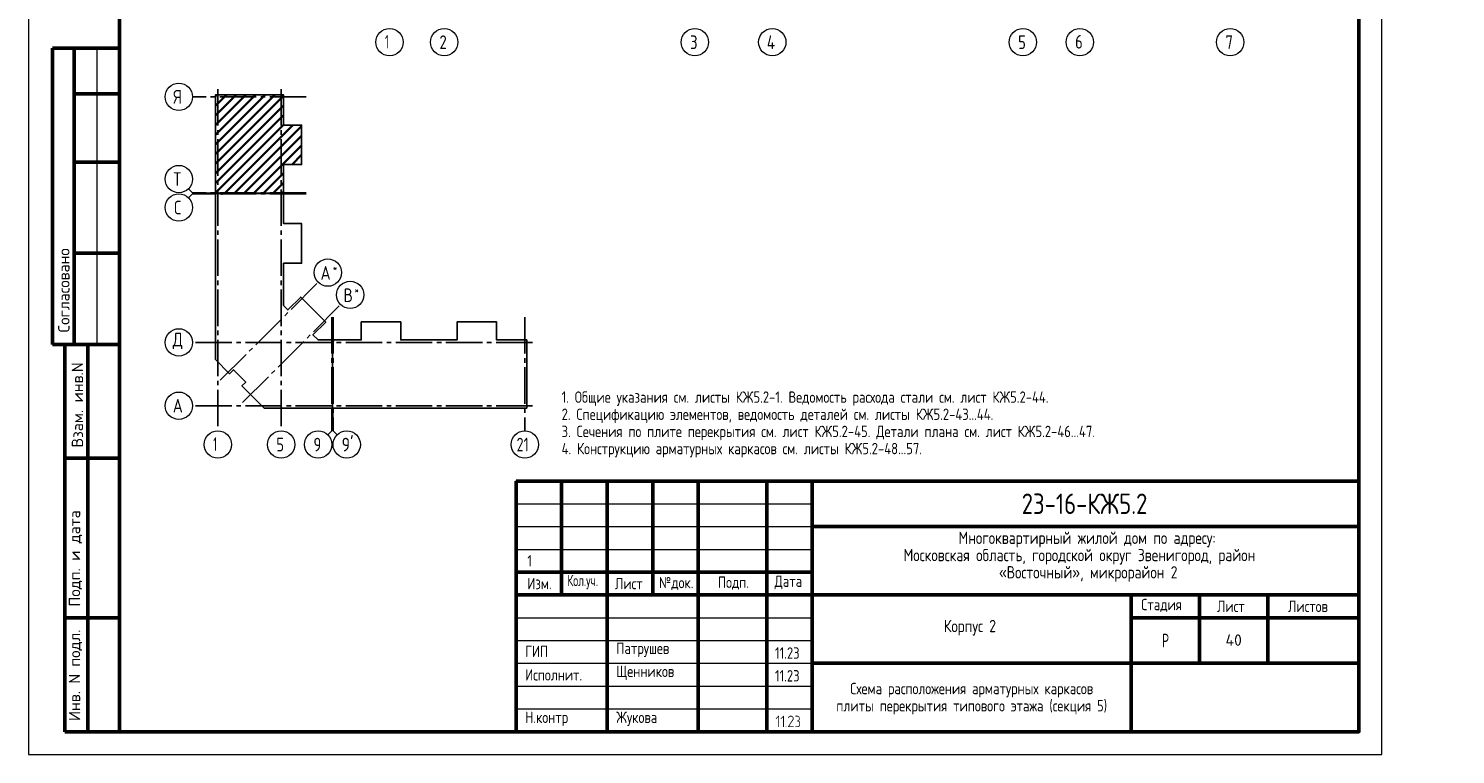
# Model space of a CAD drawing. Header units: millimetres. Extents: x 0 to 31317, y 0 to 42000.
# Tile 1 of 12: x 0 to 31317, y 0 to 15930. Entities that reach past the tile are written whole.
import ezdxf

# ---------------------------------------------------------------- set-up
doc = ezdxf.new("R2010")
doc.units = ezdxf.units.MM
doc.linetypes.add('______5', pattern=[1100, 800, -100, 100, -100])
doc.layers.add('Standard', color=7, linetype='Continuous', lineweight=25)
doc.layers.add('Оси', color=40, linetype='______5', lineweight=18)
doc.styles.add('GOST 2.304-81', font='txt')
doc.styles.add('ISOCPEUR', font='txt')

msp = doc.modelspace()

# ---------------------------------------------------------------- hatches: boundary and pattern name
at = {"layer": 'Standard', "linetype": 'Continuous', "lineweight": 25, "transparency": 33554687}
for points in [[(16472, 610), (16472, 609), (16472, 608), (16472, 607), (16471, 606), (16471, 605), (16471, 605), (16470, 604), (16469, 603), (16468, 602), (16467, 602), (16465, 601), (16463, 601), (16463, 601), (16462, 601), (16461, 601), (16461, 602), (16460, 602), (16459, 602), (16458, 603), (16457, 603), (16456, 604), (16456, 605), (16455, 605), (16455, 606), (16455, 607), (16454, 608), (16454, 609), (16454, 610), (16454, 820), (16416, 782), (16415, 780), (16413, 780), (16412, 779), (16410, 779), (16408, 779), (16407, 780), (16405, 780), (16404, 782), (16402, 783), (16402, 785), (16401, 786), (16401, 788), (16401, 788), (16401, 789), (16401, 790), (16402, 790), (16402, 791), (16402, 792), (16403, 793), (16404, 794), (16457, 848), (16458, 849), (16460, 849), (16461, 850), (16463, 850), (16465, 850), (16466, 849), (16468, 849), (16469, 848), (16470, 847), (16470, 846), (16471, 846), (16471, 845), (16472, 844), (16472, 843), (16472, 842), (16472, 841)], [(16578, 610), (16578, 609), (16578, 608), (16578, 607), (16578, 606), (16578, 605), (16577, 605), (16577, 604), (16576, 603), (16575, 602), (16573, 602), (16572, 601), (16570, 601), (16569, 601), (16569, 601), (16568, 601), (16567, 602), (16566, 602), (16565, 602), (16565, 603), (16563, 603), (16563, 604), (16562, 605), (16562, 605), (16561, 606), (16561, 607), (16561, 608), (16561, 609), (16561, 610), (16561, 820), (16523, 782), (16521, 780), (16520, 780), (16518, 779), (16517, 779), (16515, 779), (16513, 780), (16512, 780), (16510, 782), (16509, 783), (16508, 785), (16508, 786), (16508, 788), (16508, 788), (16508, 789), (16508, 790), (16508, 790), (16509, 791), (16509, 792), (16510, 793), (16510, 794), (16563, 848), (16565, 849), (16566, 849), (16568, 850), (16569, 850), (16571, 850), (16573, 849), (16574, 849), (16576, 848), (16576, 847), (16577, 846), (16577, 846), (16578, 845), (16578, 844), (16578, 843), (16578, 842), (16578, 841)], [(16782, 601), (16676, 601), (16675, 601), (16673, 602), (16671, 603), (16670, 604), (16669, 606), (16668, 607), (16667, 609), (16667, 611), (16667, 612), (16668, 613), (16668, 614), (16669, 615), (16766, 763), (16770, 770), (16773, 776), (16774, 779), (16774, 782), (16775, 786), (16775, 789), (16775, 791), (16775, 793), (16774, 795), (16774, 798), (16773, 800), (16773, 802), (16772, 804), (16771, 805), (16770, 807), (16769, 809), (16768, 811), (16767, 813), (16765, 814), (16764, 816), (16762, 818), (16760, 819), (16759, 821), (16757, 822), (16755, 823), (16753, 824), (16751, 826), (16749, 827), (16747, 828), (16745, 828), (16743, 829), (16741, 830), (16739, 831), (16736, 831), (16734, 831), (16732, 832), (16730, 832), (16728, 832), (16724, 832), (16721, 831), (16718, 831), (16716, 830), (16713, 829), (16710, 828), (16707, 827), (16705, 825), (16702, 823), (16700, 821), (16697, 819), (16695, 816), (16693, 813), (16691, 809), (16689, 806), (16688, 802), (16687, 800), (16686, 799), (16685, 798), (16684, 798), (16684, 797), (16682, 797), (16681, 796), (16680, 796), (16678, 796), (16676, 797), (16674, 797), (16673, 798), (16672, 799), (16672, 800), (16671, 800), (16671, 801), (16671, 802), (16670, 803), (16670, 804), (16670, 805), (16671, 808), (16672, 811), (16673, 813), (16674, 816), (16675, 818), (16676, 820), (16678, 823), (16679, 825), (16680, 827), (16682, 829), (16683, 831), (16685, 832), (16687, 834), (16688, 836), (16690, 837), (16692, 839), (16694, 840), (16698, 843), (16701, 844), (16705, 846), (16709, 848), (16713, 849), (16718, 849), (16722, 850), (16727, 850), (16730, 850), (16733, 850), (16736, 849), (16739, 849), (16742, 848), (16745, 848), (16748, 847), (16751, 846), (16754, 845), (16756, 843), (16759, 842), (16762, 840), (16764, 839), (16767, 837), (16770, 835), (16772, 833), (16775, 830), (16777, 828), (16779, 825), (16781, 823), (16783, 820), (16785, 818), (16787, 815), (16788, 812), (16789, 810), (16790, 807), (16791, 804), (16792, 801), (16792, 798), (16793, 795), (16793, 792), (16793, 789), (16793, 784), (16792, 780), (16792, 776), (16790, 772), (16790, 770), (16789, 767), (16788, 765), (16787, 763), (16786, 760), (16784, 758), (16783, 755), (16781, 753), (16693, 619), (16782, 619), (16784, 619), (16786, 618), (16787, 618), (16788, 616), (16790, 615), (16791, 613), (16791, 612), (16791, 610), (16791, 609), (16791, 607), (16790, 606), (16789, 604), (16788, 603), (16788, 603), (16787, 602), (16786, 602), (16785, 602), (16784, 601), (16783, 601)], [(16905, 737), (16908, 736), (16911, 734), (16914, 732), (16916, 730), (16919, 727), (16921, 724), (16923, 722), (16925, 718), (16927, 715), (16929, 712), (16930, 708), (16932, 705), (16933, 701), (16933, 697), (16934, 694), (16934, 690), (16934, 655), (16934, 652), (16933, 649), (16933, 646), (16933, 644), (16932, 641), (16931, 639), (16931, 636), (16930, 634), (16929, 632), (16928, 629), (16926, 627), (16925, 625), (16923, 623), (16922, 621), (16920, 619), (16918, 617), (16916, 615), (16914, 613), (16912, 611), (16910, 610), (16908, 609), (16905, 607), (16903, 606), (16901, 605), (16898, 604), (16896, 603), (16894, 603), (16891, 602), (16888, 602), (16886, 602), (16883, 601), (16880, 601), (16836, 601), (16834, 601), (16832, 602), (16831, 603), (16829, 604), (16828, 605), (16828, 607), (16827, 608), (16827, 610), (16827, 611), (16828, 613), (16828, 614), (16829, 616), (16830, 616), (16830, 617), (16831, 618), (16832, 618), (16833, 619), (16834, 619), (16835, 619), (16836, 619), (16880, 619), (16884, 619), (16888, 620), (16891, 620), (16894, 622), (16897, 623), (16900, 625), (16903, 627), (16906, 629), (16908, 632), (16910, 635), (16912, 638), (16913, 641), (16915, 644), (16915, 647), (16916, 651), (16916, 655), (16916, 690), (16916, 694), (16915, 697), (16915, 701), (16913, 704), (16912, 707), (16910, 710), (16908, 713), (16906, 715), (16903, 718), (16900, 720), (16897, 722), (16894, 723), (16891, 724), (16888, 725), (16884, 726), (16880, 726), (16871, 726), (16869, 726), (16868, 726), (16866, 727), (16865, 728), (16864, 730), (16863, 731), (16863, 733), (16863, 735), (16863, 736), (16863, 737), (16864, 738), (16865, 740), (16865, 741), (16866, 742), (16867, 742), (16867, 743), (16868, 743), (16869, 743), (16870, 743), (16871, 743), (16875, 743), (16879, 744), (16882, 745), (16885, 746), (16888, 747), (16891, 749), (16894, 751), (16897, 754), (16899, 756), (16901, 759), (16903, 762), (16904, 765), (16906, 768), (16906, 772), (16907, 775), (16907, 779), (16907, 797), (16907, 800), (16906, 804), (16906, 807), (16904, 810), (16903, 814), (16901, 816), (16899, 819), (16897, 822), (16894, 824), (16891, 826), (16888, 828), (16885, 830), (16882, 831), (16879, 832), (16875, 832), (16871, 832), (16836, 832), (16834, 832), (16832, 833), (16831, 834), (16829, 835), (16828, 836), (16828, 838), (16827, 839), (16827, 841), (16827, 842), (16828, 844), (16828, 845), (16829, 847), (16830, 847), (16830, 848), (16831, 849), (16832, 849), (16833, 850), (16834, 850), (16835, 850), (16836, 850), (16871, 850), (16874, 850), (16877, 850), (16880, 849), (16882, 849), (16885, 849), (16887, 848), (16890, 847), (16892, 846), (16894, 845), (16897, 844), (16899, 843), (16901, 841), (16903, 840), (16905, 838), (16907, 836), (16909, 835), (16911, 833), (16913, 831), (16914, 829), (16916, 826), (16917, 824), (16919, 822), (16920, 820), (16921, 817), (16922, 815), (16922, 812), (16923, 810), (16924, 807), (16924, 805), (16924, 802), (16925, 799), (16925, 797), (16925, 779), (16925, 773), (16925, 772), (16925, 771), (16925, 770), (16924, 770), (16924, 768), (16924, 767), (16923, 767), (16923, 766), (16923, 764), (16922, 761), (16921, 759), (16920, 756), (16918, 753), (16917, 751), (16915, 749), (16914, 746), (16912, 744), (16910, 742), (16908, 740)], [(16623, 619), (16624, 619), (16626, 618), (16627, 618), (16629, 616), (16630, 615), (16631, 613), (16632, 612), (16632, 610), (16632, 609), (16631, 607), (16630, 606), (16629, 604), (16629, 603), (16628, 603), (16627, 602), (16627, 602), (16626, 602), (16625, 601), (16624, 601), (16623, 601), (16621, 601), (16619, 602), (16617, 603), (16616, 604), (16615, 605), (16614, 607), (16614, 608), (16614, 610), (16614, 611), (16614, 613), (16615, 614), (16616, 616), (16617, 616), (16617, 617), (16618, 618), (16619, 618), (16620, 619), (16621, 619), (16622, 619)]]:
    msp.add_hatch(color=7, dxfattribs=at).paths.add_polyline_path(points, flags=16)

# ---------------------------------------------------------------- linework, layer by layer
at = {"layer": 'Standard', "color": 7, "linetype": 'Continuous', "lineweight": 50, "transparency": 33554687}
for p, q in [((2000, 15500), (527, 15500)), ((527, 15500), (527, 9000)), ((527, 15500), (527, 9000)), ((1000, 15500), (1000, 9000)), ((2000, 14500), (1000, 14500)), ((2000, 13000), (1000, 13000)), ((2000, 11000), (1000, 11000)), ((0, 9000), (6, 9000)), ((527, 9000), (2000, 9000)), ((800, 500), (800, 9000)), ((800, 500), (800, 9000)), ((1300, 500), (1300, 9000)), ((800, 6500), (2000, 6500)), ((10700, 500), (10700, 6000)), ((10700, 6000), (29200, 6000)), ((11700, 3500), (11700, 6000)), ((12700, 500), (12700, 6000)), ((13700, 3500), (13700, 6000)), ((14700, 500), (14700, 6000)), ((16200, 500), (16200, 6000)), ((17200, 500), (17200, 6000)), ((17200, 5000), (29200, 5000)), ((10700, 4000), (17200, 4000)), ((10700, 4000), (17200, 4000)), ((10700, 3500), (17200, 3500)), ((10700, 3500), (17200, 3500)), ((17200, 3500), (29200, 3500)), ((24200, 2000), (24200, 3500)), ((25700, 2000), (25700, 3500)), ((27200, 2000), (27200, 3500)), ((800, 3000), (2000, 3000)), ((24200, 3000), (29200, 3000)), ((17200, 2000), (29200, 2000)), ((24200, 500), (24200, 2000)), ((24200, 500), (24200, 2000)), ((2000, 500), (800, 500))]:
    msp.add_line(p, q, dxfattribs=at)
at = {"layer": 'Standard', "color": 7, "linetype": 'Continuous', "lineweight": 13, "transparency": 33554687}
for p, q in [((1500, 15500), (1500, 9000)), ((3600, 12327), (3512, 12415)), ((3600, 12302), (3512, 12214)), ((3600, 12327), (4100, 12327)), ((3600, 12302), (4100, 12302)), ((6658, 7100), (6658, 7600)), ((6683, 7100), (6683, 7600)), ((6658, 7100), (6570, 7012)), ((6683, 7100), (6771, 7012)), ((10700, 5500), (17200, 5500)), ((10700, 5000), (17200, 5000)), ((10700, 4500), (17200, 4500)), ((10700, 3000), (17200, 3000)), ((10700, 2500), (17200, 2500)), ((10700, 2500), (17200, 2500)), ((10700, 2000), (17200, 2000)), ((10700, 2000), (17200, 2000)), ((10700, 1500), (17200, 1500)), ((10700, 1000), (17200, 1000))]:
    msp.add_line(p, q, dxfattribs=at)
at = {"layer": 'Standard', "color": 7, "linetype": 'Continuous', "lineweight": 35, "transparency": 33554687}
for p, q in [((4100, 13171), (5403, 14474)), ((4100, 13595), (4979, 14474)), ((4100, 14019), (4555, 14474)), ((4100, 14444), (4130, 14474)), ((4100, 13383), (5191, 14474)), ((4100, 13807), (4767, 14474)), ((4100, 14232), (4342, 14474)), ((4100, 12959), (5596, 14455)), ((4100, 12747), (5596, 14243)), ((4100, 12535), (5596, 14031)), ((4100, 12322), (5596, 13818)), ((4307, 12317), (5803, 13813)), ((4519, 12317), (5993, 13791)), ((4731, 12317), (5993, 13579)), ((4943, 12317), (5993, 13367)), ((5783, 12945), (5993, 13155)), ((5155, 12317), (5596, 12758)), ((5367, 12317), (5596, 12546)), ((5580, 12317), (5596, 12333))]:
    msp.add_line(p, q, dxfattribs=at)
at = {"layer": 'Standard', "color": 7, "linetype": 'Continuous', "lineweight": 25, "transparency": 33554687}
for p, q in [((29200, 500), (29200, 6000)), ((10700, 500), (29200, 500)), ((10700, 500), (29200, 500)), ((10700, 500), (29200, 500))]:
    msp.add_line(p, q, dxfattribs=at)
at = {"layer": 'Standard', "color": 7, "linetype": 'Continuous', "lineweight": 13, "transparency": 33554687}
msp.add_lwpolyline([(0, 0), (29700, 0), (29700, 42000), (0, 42000), (0, 0)], close=True, dxfattribs=at)
msp.add_lwpolyline([(29700, 42000), (0, 42000), (0, 0), (29700, 0), (29700, 42000)], dxfattribs=at)
at = {"layer": 'Standard', "color": 7, "linetype": 'Continuous', "lineweight": 50, "transparency": 33554687}
msp.add_lwpolyline([(2000, 41500), (29200, 41500), (29200, 500), (2000, 500), (2000, 41500)], close=True, dxfattribs=at)
at = {"layer": 'Standard', "color": 7, "linetype": 'Continuous', "lineweight": 25, "transparency": 33554687}
for points in [[(4100, 12317), (4100, 14474), (5596, 14474), (5596, 13813), (5993, 13813), (5993, 12945), (5596, 12945), (5596, 12317), (5578, 12317), (5578, 12337), (5563, 12337), (5563, 12317), (4100, 12317)], [(4100, 8857), (4100, 12312), (4238, 12312), (4238, 12292), (4253, 12292), (4253, 12312), (5596, 12312), (5596, 11649), (5993, 11649), (5993, 10781), (5596, 10781), (5596, 9855), (5694, 9757), (5975, 10038), (6524, 9489), (6243, 9208), (6355, 9096), (6668, 9096), (6668, 7600), (5170, 7600), (4682, 8088), (4767, 8173), (4499, 8441), (4414, 8356), (4100, 8670), (4100, 8857)], [(6673, 7600), (6673, 9063), (6693, 9063), (6693, 9078), (6673, 9078), (6673, 9096), (7301, 9096), (7301, 9493), (8169, 9493), (8169, 9096), (8787, 9096), (9405, 9096), (9405, 9493), (10273, 9493), (10273, 9096), (10934, 9096), (10934, 7600), (8787, 7600), (6673, 7600)], [(29200, 6000), (10700, 6000), (10700, 500), (29200, 500), (29200, 6000)]]:
    msp.add_lwpolyline(points, dxfattribs=at)
at = {"layer": 'Оси', "color": 8, "linetype": '______5', "lineweight": -3, "transparency": 33554687}
for p, q in [((6096, 14431), (3600, 14431)), ((4153, 14601), (4153, 7100)), ((5543, 14601), (5543, 7100)), ((6096, 12327), (3600, 12327)), ((6096, 12302), (3600, 12302)), ((4208, 8212), (6358, 10362)), ((4698, 7722), (6848, 9872)), ((6658, 9596), (6658, 7100)), ((6683, 9596), (6683, 7100)), ((10891, 9596), (10891, 7100)), ((11061, 9043), (3600, 9043)), ((11061, 9043), (3600, 9043)), ((11061, 7653), (3600, 7653))]:
    msp.add_line(p, q, dxfattribs=at)
at = {"layer": 'Оси', "color": 7, "linetype": 'Continuous', "lineweight": 13, "transparency": 33554687}
for centre in [(7924, 15630), (9124, 15630), (14624, 15630), (16324, 15630), (21824, 15630), (23074, 15630), (26374, 15630), (3300, 14431), (3300, 12627), (3300, 12002), (6570, 10574), (7060, 10084), (3300, 9043), (3300, 9043), (3300, 7653), (4153, 6800), (5543, 6800), (6358, 6800), (6983, 6800), (10891, 6800)]:
    msp.add_circle(centre, 300, dxfattribs=at)

# ---------------------------------------------------------------- texts
at = {"layer": 'Standard', "color": 7, "linetype": 'Continuous', "lineweight": 50, "transparency": 33554687, "char_height": 250, "attachment_point": 7, "rotation": 90, "style": 'ISOCPEUR'}
for s, insert, width in [('\\A1;{\\fISOCPEUR|i0|b0;\\H250.000000;\\W1.000000;\\C7;Согласовано}\\P', (900, 9261), 2071.88), ('\\A1;{\\fISOCPEUR|i0|b0;\\H250.000000;\\W1.000000;\\C7;Взам. инв.N}\\P', (1198, 6736), 1909.1), ('\\A1;{\\fISOCPEUR|i0|b0;\\H250.000000;\\W1.000000;\\C7;Подп. и дата}\\P', (1174, 3242), 2197.06), ('\\A1;{\\fISOCPEUR|i0|b0;\\H250.000000;\\W1.000000;\\C7;Инв. N подл.}\\P', (1174, 734), 2021.79)]:
    msp.add_mtext(s, dxfattribs=dict(at, insert=insert, width=width))
at = {"layer": 'Standard', "color": 7, "linetype": 'Continuous', "lineweight": 13, "transparency": 33554687, "insert": (11700, 7967), "char_height": 250, "width": 14266.88, "attachment_point": 1, "line_spacing_factor": 0.903614}
msp.add_mtext('\\A1;{\\fGOST 2.304-81|i0|b0;\\H250.000000;\\W1.000000;\\C7;1. Общие указания см. листы КЖ5.2-1. Ведомость расхода стали см. лист КЖ5.2-44.}\\P{\\fGOST 2.304-81|i0|b0;\\H250.000000;\\W1.000000;\\C7;2. Спецификацию элементов, ведомость деталей см. листы КЖ5.2-43...44.}\\P{\\fGOST 2.304-81|i0|b0;\\H250.000000;\\W1.000000;\\C7;3. Сечения по плите перекрытия см. лист КЖ5.2-45. Детали плана см. лист КЖ5.2-46...47.}\\P{\\fGOST 2.304-81|i0|b0;\\H250.000000;\\W1.000000;\\C7;4. Конструкцию арматурных каркасов см. листы КЖ5.2-48...57.}\\P', dxfattribs=at)
at = {"layer": 'Standard', "color": 7, "linetype": 'Continuous', "lineweight": 25, "transparency": 33554687, "attachment_point": 7}
for s, insert, char_height, width, style in [('\\W0.75;21', (10711, 6650), 300, 472.28, 'ISOCPEUR'), ('Многоквартирный\\~жилой\\~дом\\~по\\~адресу:\\~', (20410, 4545), 270, 5717.08, 'GOST 2.304-81'), ('1', (10948, 4125), 250, 231.56, 'GOST 2.304-81'), ('Московская\\~область,\\~городской\\~округ\\~Звенигород,\\~район\\~', (19204, 4167), 270, 8136.21, 'GOST 2.304-81'), ('«Восточный»,\\~микрорайон\\~2', (21297, 3789), 270, 3952.83, 'GOST 2.304-81'), ('Изм.', (10948, 3625), 250, 631.15, 'GOST 2.304-81'), ('\\W0.83;Кол.уч.', (11827, 3625), 250, 799.96, 'GOST 2.304-81'), ('Лист', (12871, 3625), 250, 782.23, 'GOST 2.304-81'), ('№док.', (13835, 3607), 250, 853.39, 'GOST 2.304-81'), ('Подп.', (15131, 3614), 250, 764.54, 'GOST 2.304-81'), ('Дата', (16373, 3625), 250, 782.23, 'GOST 2.304-81'), ('Стадия', (24421, 3125), 250, 1031.1, 'GOST 2.304-81'), ('Лист', (26084, 3125), 250, 782.23, 'GOST 2.304-81'), ('Листов', (27643, 3125), 250, 1066.5, 'GOST 2.304-81'), ('Корпус\\~2', (20088, 2610), 270, 1362.88, 'GOST 2.304-81'), ('\\W0.77;Р', (24877, 2350), 300, 262.93, 'GOST 2.304-81'), ('ГИП', (10900, 2137), 250, 586.81, 'GOST 2.304-81'), ('Патрушев', (12900, 2137), 250, 1386.36, 'GOST 2.304-81'), ('11.23', (16383, 2101), 250, 693.37, 'GOST 2.304-81'), ('Исполнит.', (10900, 1622), 250, 1386.36, 'GOST 2.304-81'), ('Щенников', (12900, 1631), 250, 1333.08, 'GOST 2.304-81'), ('11.23', (16383, 1601), 250, 693.37, 'GOST 2.304-81'), ('Н.контр', (10900, 622), 250, 1102.09, 'GOST 2.304-81'), ('Жукова', (12900, 622), 250, 1031.11, 'GOST 2.304-81')]:
    msp.add_mtext(s, dxfattribs=dict(at, insert=insert, char_height=char_height, width=width, style=style))
at = {"layer": 'Standard', "color": 7, "linetype": 'Continuous', "lineweight": 50, "transparency": 33554687, "insert": (21798, 5275), "char_height": 450, "width": 3038.67, "attachment_point": 7, "style": 'GOST 2.304-81'}
msp.add_mtext('23-16-КЖ5.2', dxfattribs=at)
at = {"layer": 'Standard', "color": 7, "linetype": 'Continuous', "lineweight": 13, "transparency": 33554687, "insert": (26450, 2510), "char_height": 250, "width": 485.29, "attachment_point": 5, "style": 'ISOCPEUR'}
msp.add_mtext('\\A1;{\\fISOCPEUR|i0|b0;\\H250.000000;\\W1.000000;\\C7;40}\\P', dxfattribs=at)
at = {"layer": 'Standard', "color": 7, "linetype": 'Continuous', "lineweight": 25, "transparency": 33554687, "insert": (20700, 1571), "char_height": 250, "width": 7441.88, "attachment_point": 2, "line_spacing_factor": 0.903614}
msp.add_mtext('\\A1;{\\fGOST 2.304-81|i0|b0;\\H250.000000;\\W1.000000;\\C7;Схема расположения арматурных каркасов}\\P{\\fGOST 2.304-81|i0|b0;\\H250.000000;\\W1.000000;\\C7;плиты перекрытия типового этажа (секция 5)}\\P', dxfattribs=at)
at = {"layer": 'Оси', "color": 7, "linetype": 'Continuous', "lineweight": 25, "transparency": 33554687, "attachment_point": 7, "style": 'ISOCPEUR'}
for s, insert, char_height, width in [('\\W0.56;1', (7824, 15490), 300, 233.32), ('\\W0.78;2', (9019, 15480), 300, 326.41), ('\\W0.78;3', (14519, 15480), 300, 326.41), ('\\W0.80;4', (16204, 15480), 300, 359.83), ('\\W0.78;5', (21719, 15480), 300, 326.41), ('\\W0.78;6', (22969, 15490), 300, 326.41), ('\\W0.78;7', (26269, 15480), 300, 326.41), ('\\W0.80;Я', (3180, 14281), 300, 359.83), ('\\W0.80;Т', (3180, 12477), 300, 359.83), ('\\W0.78;С', (3195, 11852), 300, 326.41), ('\\W0.82;А', (6409, 10417), 300, 392.65), ('\\W0.80;*', (6679, 10592), 180, 215.89), ('\\W0.80;В', (6914, 9927), 300, 359.84), ('\\W0.80;*', (7154, 10102), 180, 215.89), ('\\W0.82;Д', (3165, 8893), 300, 392.65), ('\\W0.82;А', (3165, 7503), 300, 392.65), ('\\W0.56;1', (4053, 6660), 300, 233.34), ('\\W0.78;5', (5438, 6650), 300, 326.41), ('\\W0.78;9', (6253, 6650), 300, 326.41), ("\\W0.84;9'", (6871, 6650), 300, 440.65)]:
    msp.add_mtext(s, dxfattribs=dict(at, insert=insert, char_height=char_height, width=width))

doc.saveas('drawing.dxf')
